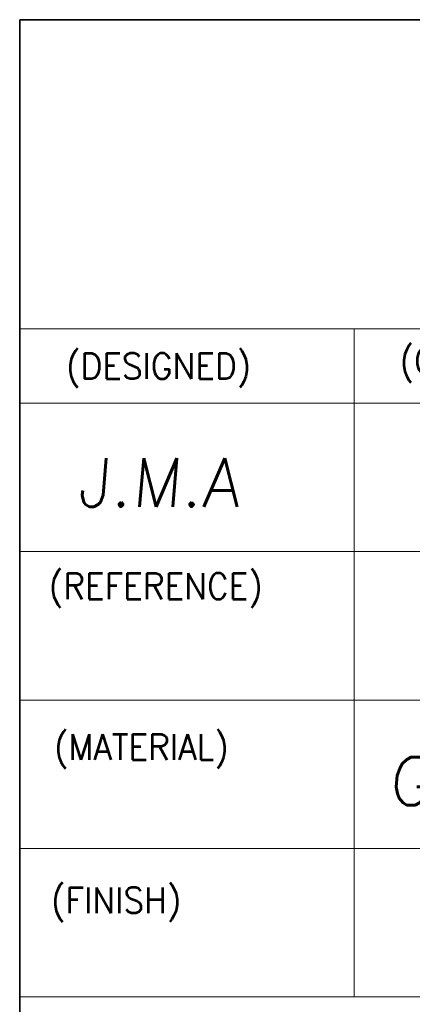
# Model space of a CAD drawing. Header units: millimetres. Extents: x 4497 to 11741, y 5958 to 12619.
# Tile 117 of 256: x 5472 to 5521, y 7674 to 7797. Entities that reach past the tile are written whole.
import ezdxf
from ezdxf.enums import TextEntityAlignment as Align

# ---------------------------------------------------------------- set-up
doc = ezdxf.new("R2010")
doc.units = ezdxf.units.MM
doc.header["$LTSCALE"] = 0.8
doc.layers.get('0').update_dxf_attribs({"linetype": 'CONTINUOUS', "lineweight": 0})
doc.layers.add('2', color=3, linetype='CONTINUOUS', lineweight=0)
doc.styles.add('GHS', font='romans', dxfattribs={"height": 2, "bigfont": 'whgtxt'})
doc.styles.get("Standard").update_dxf_attribs({"font": 'romans.shx', "width": 0.8, "oblique": 5, "bigfont": 'whgtxt.shx'})

msp = doc.modelspace()

# ---------------------------------------------------------------- linework, layer by layer
at = {"color": 7, "linetype": 'Continuous', "lineweight": 35}
for p, q in [((5472.315, 7619.36), (5472.315, 7797.411)), ((5472.315, 7797.411), (5685.977, 7797.411))]:
    msp.add_line(p, q, dxfattribs=at)
at = {"color": 7, "linetype": 'Continuous'}
for p, q in [((5472.315, 7758.704), (5685.977, 7758.704)), ((5514.119, 7675.097), (5514.119, 7758.704)), ((5472.315, 7749.414), (5597.725, 7749.414)), ((5472.315, 7730.835), (5685.977, 7730.835)), ((5472.315, 7712.256), (5647.496, 7712.256)), ((5472.315, 7693.677), (5685.977, 7693.677)), ((5472.315, 7675.097), (5685.977, 7675.097))]:
    msp.add_line(p, q, dxfattribs=at)

# ---------------------------------------------------------------- texts
at = {"color": 7, "linetype": 'Continuous', "width": 0.933333}
for s, height, p in [('(CHECKED)', 3.2303, (5519.806, 7756.304)), ('(DESIGNED)', 3.2303, (5478.106, 7755.674)), ('(REFERENCE)', 3.23025, (5475.949, 7728.121)), ('(MATERIAL)', 3.2303, (5476.607, 7707.987)), ('(FINISH)', 3.2303, (5476.222, 7688.814))]:
    msp.add_text(s, height=height, dxfattribs=at).set_placement(p, align=Align.TOP_LEFT)
at = {"layer": '2', "style": 'GHS', "oblique": 5}
for s, height, p in [('J.M.A', 6.0598, (5479.493, 7736.452)), ('GA 1.0T', 6, (5518.408, 7699.115))]:
    msp.add_text(s, height=height, dxfattribs=at).set_placement(p)

doc.saveas('drawing.dxf')
